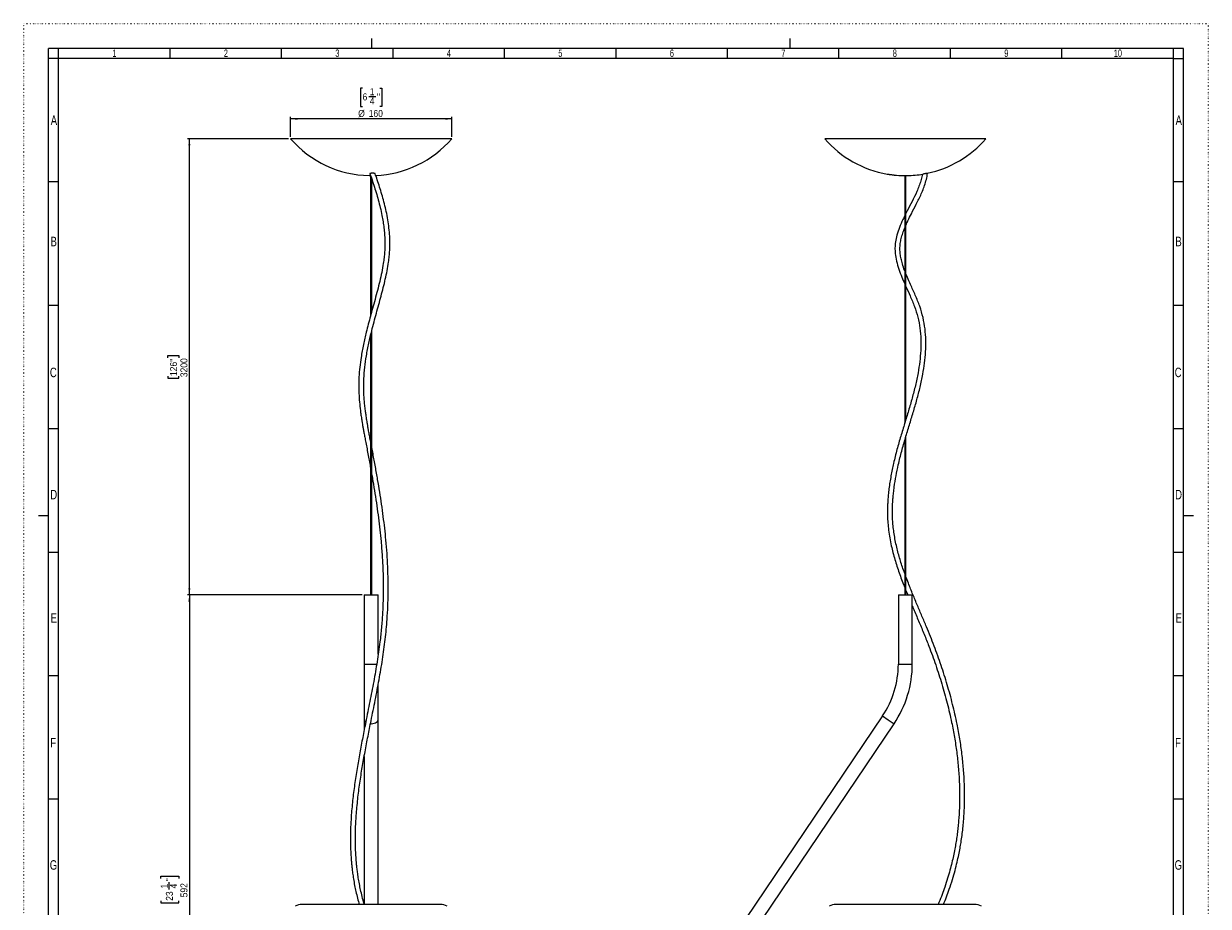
# Model space of a CAD drawing. Header units: millimetres. Extents: x 0 to 594, y 0 to 841.
# Tile 2 of 2: x 0 to 594, y 398 to 841. Entities that reach past the tile are written whole.
import ezdxf

# ---------------------------------------------------------------- set-up
doc = ezdxf.new("R2010")
doc.units = ezdxf.units.MM
for name, pattern in [('SLD-Combinazione-di-due-tratteggi', [12.7, 6.35, -1.27, 1.27, -1.27, 1.27, -1.27]), ('SLD-Punti', [0.635, 0, -0.635]), ('SLD-Solido', [0])]:
    doc.linetypes.add(name, pattern=pattern)
doc.layers.add('FORMAT', color=7, linetype='SLD-Solido')
doc.styles.add('SLDTEXTSTYLE2', font='ARIALN.TTF', dxfattribs={"width": 0.87})
doc.styles.add('SLDTEXTSTYLE3', font='GOTHIC.TTF', dxfattribs={"width": 0.913})
doc.dimstyles.new('SLDDIMSTYLE0', dxfattribs={"dimtxt": 3.5, "dimasz": 3.302, "dimexe": 0, "dimexo": 0.0625, "dimgap": 0.875, "dimtad": 1, "dimdec": 0, "dimlfac": 2, "dimrnd": 1e-09, "dimzin": 12, "dimdsep": 46, "dimtxsty": 'SLDTEXTSTYLE3', "dimsah": 1, "dimcen": 0.09, "dimadec": 0, "dimazin": 3, "dimtfac": 1, "dimtdec": 0, "dimtofl": 0, "dimtmove": 0, "dimatfit": 3, "dimfxl": 1, "dimfrac": 2, "dimtolj": 1, "dimtzin": 12, "dimarcsym": 0})

# ---------------------------------------------------------------- blocks, each defined once
blk = doc.blocks.new('_D')
at = {"layer": 'FORMAT'}
for p, q in [((170.06, 808.63), (168.99, 808.63)), ((168.99, 808.63), (168.99, 799.47)), ((178.73, 808.63), (179.79, 808.63)), ((179.79, 808.63), (179.79, 799.47)), ((173.16, 804.41), (176.77, 804.41)), ((168.99, 799.47), (170.06, 799.47)), ((179.79, 799.47), (178.73, 799.47)), ((133.96, 784.21), (133.96, 794.21)), ((214.83, 793.21), (133.96, 793.21)), ((214.83, 784.21), (214.83, 794.21))]:
    blk.add_line(p, q, dxfattribs=at)
for points in [[(133.96, 793.21), (137.26, 792.7), (137.26, 793.71)], [(214.83, 793.21), (211.53, 793.71), (211.53, 792.7)]]:
    blk.add_solid(points, dxfattribs=at)
at = {"layer": 'FORMAT', "char_height": 3.5, "attachment_point": 1, "style": 'SLDTEXTSTYLE3'}
for s, insert in [('1', (173.67, 808.57)), ('6', (170.06, 806.02)), ('4', (173.67, 803.94)), ('"', (177.28, 806.02)), ('%%c', (167.87, 797.68)), ('160', (173.15, 797.68))]:
    blk.add_mtext(s, dxfattribs=dict(at, insert=insert))
blk = doc.blocks.new('_D_2')
at = {"layer": 'FORMAT'}
for p, q in [((169.89, 554.11), (82.14, 554.11)), ((83.14, 554.11), (83.14, 258.21)), ((68.75, 411.79), (68.75, 412.85)), ((68.75, 412.85), (77.91, 412.85)), ((77.91, 412.85), (77.91, 411.79)), ((72.97, 406.22), (72.97, 409.83)), ((68.75, 400.53), (68.75, 399.47)), ((68.75, 399.47), (77.91, 399.47)), ((77.91, 399.47), (77.91, 400.53)), ((173.39, 258.21), (82.14, 258.21))]:
    blk.add_line(p, q, dxfattribs=at)
for points in [[(83.14, 554.11), (82.63, 550.81), (83.65, 550.81)], [(83.14, 258.21), (83.65, 261.51), (82.63, 261.51)]]:
    blk.add_solid(points, dxfattribs=at)
at = {"layer": 'FORMAT', "char_height": 3.5, "attachment_point": 1, "rotation": 90, "style": 'SLDTEXTSTYLE3'}
for s, insert in [('"', (71.36, 410.34)), ('1', (68.81, 406.73)), ('23', (71.36, 400.53)), ('4', (73.44, 406.73)), ('592', (78.67, 402.28))]:
    blk.add_mtext(s, dxfattribs=dict(at, insert=insert))
blk = doc.blocks.new('_D_3')
at = {"layer": 'FORMAT'}
for p, q in [((132.96, 783.21), (82.14, 783.21)), ((83.14, 554.11), (83.14, 783.21)), ((72.35, 673.26), (72.35, 674.33)), ((72.35, 674.33), (77.91, 674.33)), ((77.91, 674.33), (77.91, 673.26)), ((72.35, 664.06), (72.35, 662.99)), ((72.35, 662.99), (77.91, 662.99)), ((77.91, 662.99), (77.91, 664.06)), ((169.89, 554.11), (82.14, 554.11))]:
    blk.add_line(p, q, dxfattribs=at)
for points in [[(83.14, 783.21), (82.63, 779.9), (83.65, 779.9)], [(83.14, 554.11), (83.65, 557.41), (82.63, 557.41)]]:
    blk.add_solid(points, dxfattribs=at)
at = {"layer": 'FORMAT', "char_height": 3.5, "attachment_point": 1, "rotation": 90, "style": 'SLDTEXTSTYLE3'}
for s, insert in [('126"', (73.44, 664.06)), ('3200', (78.67, 663.49))]:
    blk.add_mtext(s, dxfattribs=dict(at, insert=insert))

msp = doc.modelspace()

# ---------------------------------------------------------------- linework, layer by layer
at = {"color": 7, "linetype": 'SLD-Punti', "lineweight": 18}
for p, q in [((0, 0), (0, 841)), ((594.5, 841), (0, 841)), ((594.5, 841), (594.5, 0))]:
    msp.add_line(p, q, dxfattribs=at)
at = {"color": 7, "linetype": 'SLD-Solido', "lineweight": 18}
for p, q in [((174.5, 833.5), (174.5, 828.5)), ((384.5, 833.5), (384.5, 828.5)), ((12.5, 12.5), (12.5, 828.5)), ((582, 828.5), (12.5, 828.5)), ((17.5, 823.5), (17.5, 828.5)), ((73.45, 823.5), (73.45, 828.5)), ((129.4, 823.5), (129.4, 828.5)), ((185.35, 823.5), (185.35, 828.5)), ((241.3, 823.5), (241.3, 828.5)), ((297.25, 823.5), (297.25, 828.5)), ((353.2, 823.5), (353.2, 828.5)), ((409.15, 823.5), (409.15, 828.5)), ((465.1, 823.5), (465.1, 828.5)), ((521.05, 823.5), (521.05, 828.5)), ((577, 823.5), (577, 828.5)), ((577, 823.5), (577, 828.5)), ((577, 823.5), (577, 828.5)), ((582, 12.5), (582, 828.5)), ((17.5, 823.5), (12.5, 823.5)), ((17.5, 17.5), (17.5, 823.5)), ((577, 823.5), (17.5, 823.5)), ((577, 17.5), (577, 823.5)), ((577, 823.5), (582, 823.5)), ((17.5, 761.5), (12.5, 761.5)), ((582, 761.5), (577, 761.5)), ((582, 761.5), (577, 761.5)), ((17.5, 699.5), (12.5, 699.5)), ((582, 699.5), (577, 699.5)), ((582, 699.5), (577, 699.5)), ((17.5, 637.5), (12.5, 637.5)), ((582, 637.5), (577, 637.5)), ((582, 637.5), (577, 637.5)), ((7.5, 594), (12.5, 594)), ((582, 594), (587, 594)), ((17.5, 575.5), (12.5, 575.5)), ((582, 575.5), (577, 575.5)), ((582, 575.5), (577, 575.5)), ((17.5, 513.5), (12.5, 513.5)), ((582, 513.5), (577, 513.5)), ((582, 513.5), (577, 513.5)), ((17.5, 451.5), (12.5, 451.5)), ((582, 451.5), (577, 451.5)), ((582, 451.5), (577, 451.5))]:
    msp.add_line(p, q, dxfattribs=at)
at = {"color": 7, "linetype": 'SLD-Solido', "lineweight": 25}
for p, q in [((214.83, 783.21), (133.96, 783.21)), ((482.89, 783.21), (402.01, 783.21)), ((173.39, 764.72), (174.07, 764.72)), ((174.09, 764.66), (174.09, 694.45)), ((174.69, 696.65), (174.69, 762.92)), ((441.45, 764.72), (442.45, 764.72)), ((442.15, 764.72), (442.15, 640.39)), ((442.45, 764.72), (443.45, 764.72)), ((442.75, 642.37), (442.75, 764.72)), ((174.09, 684.27), (174.09, 554.11)), ((174.69, 554.11), (174.69, 686.84)), ((442.15, 631.67), (442.15, 554.11)), ((442.75, 554.11), (442.75, 633.74)), ((170.89, 554.11), (170.89, 519.4)), ((170.89, 554.11), (177.89, 554.11)), ((177.89, 524.35), (177.89, 554.11)), ((438.95, 554.11), (438.95, 519.4)), ((438.95, 554.11), (442.45, 554.11)), ((442.45, 554.11), (445.95, 554.11)), ((442.75, 556.33), (443.64, 554.11)), ((445.95, 519.4), (445.95, 554.11)), ((170.89, 519.4), (170.89, 491.44)), ((177.89, 491.44), (177.89, 509.15)), ((170.89, 491.44), (170.89, 486.45)), ((177.89, 398.71), (177.89, 491.44)), ((431, 493.4), (332.03, 346.66)), ((337.83, 342.75), (436.8, 489.48)), ((170.89, 473.06), (170.89, 398.71)), ((209.13, 398.71), (139.66, 398.71)), ((477.18, 398.71), (407.71, 398.71))]:
    msp.add_line(p, q, dxfattribs=at)
at = {"color": 8, "linetype": 'SLD-Combinazione-di-due-tratteggi', "lineweight": 18}
for p, q in [((170.89, 519.4), (177.19, 519.4)), ((438.95, 519.4), (442.45, 519.4)), ((442.45, 519.4), (445.95, 519.4)), ((431, 493.4), (433.9, 491.44)), ((433.9, 491.44), (436.8, 489.48))]:
    msp.add_line(p, q, dxfattribs=at)
at = {"color": 8, "linetype": 'SLD-Combinazione-di-due-tratteggi', "lineweight": 18, "flags": 128}
msp.add_lwpolyline([(174.04, 489.49), (174.39, 489.48), (175.17, 489.53), (175.91, 489.68), (176.58, 489.91), (177.13, 490.22), (177.55, 490.59), (177.81, 491), (177.89, 491.44)], dxfattribs=at)
at = {"color": 7, "linetype": 'SLD-Solido', "lineweight": 25}
for centre, radius, start, end in [((174.39, 818.15), 53.44, 220.83222, 268.92788), ((174.39, 818.15), 53.44, 272.45399, 319.16778), ((442.45, 818.15), 53.44, 220.83222, 260.23106), ((442.45, 818.15), 53.44, 281.88976, 319.16778), ((442.45, 818.15), 53.44, 264.05617, 268.92788), ((442.45, 818.15), 53.44, 271.07212, 279.50434), ((392.45, 519.4), 46.5, 326, 0), ((392.45, 519.4), 53.5, 326, 0), ((139.66, 391.96), 6.75, 90, 120.59281), ((209.13, 391.96), 6.75, 59.40719, 90), ((407.71, 391.96), 6.75, 90, 120.59281), ((477.18, 391.96), 6.75, 59.40719, 90)]:
    msp.add_arc(centre, radius, start, end, dxfattribs=at)
at = {"color": 8, "linetype": 'SLD-Combinazione-di-due-tratteggi', "lineweight": 18}
msp.add_arc((172.41, 491.55), 1.53, 184.17415, 237.56535, dxfattribs=at)
at = {"color": 7, "linetype": 'SLD-Solido', "lineweight": 25}
for points, knots in [([(173.76, 765.62), (174, 764.91), (174.69, 762.97), (175.74, 759.83), (176.9, 756.17), (177.98, 752.44), (178.97, 748.6), (179.77, 744.98), (180.38, 741.59), (180.81, 738.51), (181.11, 735.43), (181.27, 732.38), (181.28, 729.38), (181.14, 726.41), (180.86, 723.49), (180.39, 720.03), (179.67, 716.05), (178.68, 711.57), (177.54, 707.07), (176.32, 702.54), (175.12, 698.21), (173.98, 694.07), (172.94, 690.12), (171.75, 685.4), (170.48, 679.82), (169.38, 673.94), (168.63, 668.48), (168.21, 663.59), (168.09, 658.82), (168.24, 654.27), (168.58, 649.94), (168.98, 646.53), (169.32, 644.09), (169.54, 642.66), (169.72, 641.5), (169.9, 640.38), (170.12, 639.07), (170.41, 637.43), (170.76, 635.47), (171.19, 633.2), (171.92, 629.4), (172.91, 624.25), (173.71, 619.91), (174.09, 617.79)], [0, 0, 0, 0, 0.014356, 0.039545, 0.065414, 0.092602, 0.120936, 0.150023, 0.172041, 0.193894, 0.214816, 0.234734, 0.253837, 0.272511, 0.291194, 0.3101, 0.340917, 0.372615, 0.40503, 0.437625, 0.469922, 0.496397, 0.52265, 0.549233, 0.589892, 0.631596, 0.66343, 0.695569, 0.726644, 0.756479, 0.78518, 0.812525, 0.824548, 0.834163, 0.841366, 0.847949, 0.856814, 0.867783, 0.881, 0.896469, 0.913695, 0.957886, 1, 1, 1, 1]), ([(174.09, 631.32), (174.08, 631.41), (173.89, 632.37), (173.56, 634.09), (173.14, 636.37), (172.79, 638.31), (172.52, 639.89), (172.3, 641.21), (172.09, 642.54), (171.84, 644.17), (171.54, 646.29), (171.23, 648.79), (170.96, 651.5), (170.76, 654.3), (170.6, 658.02), (170.65, 662.74), (171.12, 668.44), (171.99, 674.42), (173.19, 680.54), (174.52, 686.23), (175.81, 691.24), (177, 695.64), (178.2, 699.96), (179.37, 704.23), (180.48, 708.46), (181.5, 712.68), (182.39, 716.91), (183.03, 720.75), (183.45, 724.17), (183.69, 727.15), (183.79, 730.19), (183.73, 733.63), (183.46, 737.44), (182.93, 741.56), (182.2, 745.61), (181.31, 749.55), (180.32, 753.37), (179.23, 757.08), (178.08, 760.72), (177.13, 763.56), (176.55, 765.21), (176.4, 765.64)], [0, 0, 0, 0, 0.001968, 0.021307, 0.0383, 0.052637, 0.064339, 0.073425, 0.082008, 0.093815, 0.109666, 0.128877, 0.148806, 0.169175, 0.190001, 0.22947, 0.270674, 0.311571, 0.357023, 0.401392, 0.434027, 0.466503, 0.499529, 0.533004, 0.566559, 0.599745, 0.632159, 0.66399, 0.684969, 0.705866, 0.72695, 0.748563, 0.778678, 0.810459, 0.842662, 0.874425, 0.905286, 0.934869, 0.963034, 0.990519, 1, 1, 1, 1]), ([(176.4, 765.65), (176.37, 765.68), (176.32, 765.74), (176.04, 765.81), (175.65, 765.86), (175.16, 765.89), (174.67, 765.88), (174.25, 765.85), (173.95, 765.79), (173.79, 765.72), (173.73, 765.66), (173.77, 765.63), (173.77, 765.62)], [0, 0, 0, 0, 0.114321, 0.228377, 0.34932, 0.47163, 0.587377, 0.691886, 0.786482, 0.87659, 0.968357, 1, 1, 1, 1]), ([(433.38, 765.48), (433.38, 765.48), (433.39, 765.48), (433.54, 765.46), (433.89, 765.41), (434.39, 765.34), (434.98, 765.26), (435.59, 765.18), (436.16, 765.1), (436.61, 765.04), (436.84, 765), (436.94, 764.99), (436.92, 764.99), (436.91, 764.99)], [0, 0, 0, 0, 0.043165, 0.147585, 0.252487, 0.358912, 0.46726, 0.577106, 0.687348, 0.796683, 0.904224, 0.967174, 1, 1, 1, 1]), ([(442.75, 739.84), (443.07, 740.59), (443.93, 742.53), (445.7, 746.02), (448.03, 750.49), (450.12, 754.73), (451.64, 758.38), (452.63, 761.29), (453.31, 763.81), (453.49, 765.36), (453.55, 765.89)], [0, 0, 0, 0, 0.083923, 0.220176, 0.408036, 0.612468, 0.719728, 0.829846, 0.942701, 1, 1, 1, 1]), ([(450.97, 765.41), (450.95, 765.21), (450.81, 764.08), (450.24, 762.05), (449.34, 759.35), (447.9, 755.89), (445.91, 751.79), (443.97, 748.16), (442.97, 746.12), (442.75, 745.67)], [0, 0, 0, 0, 0.028576, 0.163864, 0.298087, 0.430902, 0.689106, 0.932034, 1, 1, 1, 1]), ([(453.46, 765.85), (453.44, 765.85), (453.38, 765.84), (453.14, 765.79), (452.8, 765.72), (452.41, 765.65), (452, 765.57), (451.59, 765.49), (451.38, 765.46), (451.27, 765.44)], [0, 0, 0, 0, 0.055108, 0.203412, 0.344679, 0.488548, 0.643129, 0.813784, 1, 1, 1, 1]), ([(442.15, 744.46), (441.84, 743.85), (440.88, 741.94), (439.51, 738.76), (438.23, 735.02), (437.47, 731.59), (437.2, 728.5), (437.35, 725.22), (437.98, 721.63), (439.17, 717.66), (440.6, 713.92), (441.66, 711.52), (442.15, 710.41)], [0, 0, 0, 0, 0.057398, 0.180951, 0.290603, 0.387359, 0.472741, 0.548357, 0.660814, 0.776747, 0.89663, 1, 1, 1, 1]), ([(442.15, 716.93), (442.13, 716.97), (441.67, 718.12), (441.02, 720.13), (440.29, 722.94), (439.87, 725.43), (439.7, 728), (439.87, 730.58), (440.38, 733.23), (441.12, 735.84), (441.81, 737.58), (442.15, 738.44)], [0, 0, 0, 0, 0.006742, 0.170099, 0.28732, 0.400314, 0.51143, 0.634583, 0.747113, 0.874295, 1, 1, 1, 1]), ([(442.15, 564.92), (442.03, 565.24), (441.16, 567.55), (439.77, 571.94), (438.33, 577.15), (437.4, 581.45), (436.81, 584.77), (436.38, 588.01), (436.11, 591.12), (436, 593.9), (435.98, 596.12), (436.01, 597.78), (436.05, 599.26), (436.14, 600.93), (436.29, 603.03), (436.53, 605.54), (436.98, 609.24), (437.75, 613.93), (439.01, 619.97), (440.59, 626.32), (442.5, 632.97), (444.47, 639.45), (446.43, 645.83), (448.27, 652.17), (449.93, 658.53), (451.24, 664.68), (452.18, 670.61), (452.71, 676.3), (452.82, 682.01), (452.43, 687.74), (451.44, 693.47), (449.76, 699.12), (447.5, 704.62), (445.33, 709.41), (443.71, 713), (442.99, 714.81), (442.75, 715.43)], [0, 0, 0, 0, 0.006522, 0.047203, 0.087824, 0.10999, 0.131501, 0.152398, 0.17273, 0.191596, 0.20593, 0.215565, 0.223607, 0.234385, 0.247928, 0.264267, 0.283005, 0.320025, 0.356414, 0.402514, 0.447119, 0.490803, 0.533736, 0.575926, 0.617545, 0.659183, 0.695823, 0.732629, 0.769607, 0.807016, 0.845035, 0.883852, 0.923126, 0.962019, 0.98717, 1, 1, 1, 1]), ([(442.75, 709.05), (443.45, 707.5), (444.96, 704.17), (447.11, 699.07), (448.83, 693.63), (449.86, 688.1), (450.31, 682.52), (450.25, 676.9), (449.74, 671.28), (448.83, 665.4), (447.54, 659.29), (445.89, 652.95), (444.05, 646.61), (442.1, 640.23), (440.12, 633.75), (438.21, 627.09), (436.81, 621.51), (435.85, 617.09), (435.23, 613.92), (434.69, 610.7), (434.24, 607.51), (433.9, 604.53), (433.69, 601.95), (433.58, 599.9), (433.51, 598.13), (433.48, 596.17), (433.5, 593.55), (433.66, 590.24), (434.03, 586.54), (434.61, 582.69), (435.59, 577.8), (437.13, 571.92), (439.33, 565.21), (441.06, 560.52), (442.04, 558.1), (442.15, 557.82)], [0, 0, 0, 0, 0.033178, 0.0714102, 0.1087083, 0.1454098, 0.1818465, 0.2181717, 0.2544466, 0.2906602, 0.3319329, 0.3732933, 0.4152702, 0.4580351, 0.5015932, 0.5461203, 0.5921671, 0.6127399, 0.633541, 0.6545505, 0.6757509, 0.6957171, 0.7122901, 0.7254754, 0.7352978, 0.7462946, 0.76312, 0.785628, 0.8096454, 0.8344198, 0.8600089, 0.9049461, 0.9502363, 0.9943638, 1, 1, 1, 1]), ([(170.99, 398.71), (170.95, 398.83), (170.53, 400.13), (169.89, 402.57), (169.09, 405.9), (168.45, 409.06), (167.94, 412.01), (167.55, 414.72), (167.26, 417.05), (167.06, 419.01), (166.86, 421.3), (166.66, 424.16), (166.5, 428.07), (166.45, 432.64), (166.57, 437.84), (166.93, 444.2), (167.6, 451.51), (168.65, 459.6), (169.89, 467.56), (171.29, 475.42), (172.79, 483.22), (174.52, 491.87), (176.42, 501.32), (178.38, 511.57), (180.12, 521.73), (181.52, 531.83), (182.35, 540.69), (182.78, 548.39), (182.95, 554.96), (182.93, 561.56), (182.73, 568.21), (182.36, 574.93), (181.83, 581.39), (181.2, 587.62), (180.47, 593.61), (179.62, 599.7), (178.68, 605.88), (177.64, 612.15), (176.51, 618.54), (175.52, 623.91), (174.9, 627.12), (174.69, 628.19)], [0, 0, 0, 0, 0.0017717, 0.0186087, 0.0338357, 0.0475346, 0.061241, 0.073145, 0.0832934, 0.0917188, 0.0986955, 0.1129005, 0.1284423, 0.1486997, 0.1708949, 0.1941575, 0.2288327, 0.2628726, 0.2964113, 0.3299473, 0.3635378, 0.3971626, 0.4424277, 0.4877004, 0.5330063, 0.5784045, 0.6238606, 0.65368, 0.6834654, 0.7131411, 0.74265, 0.771975, 0.8011609, 0.8260685, 0.8512821, 0.8769378, 0.9030934, 0.9298319, 0.9574478, 0.9858872, 1, 1, 1, 1]), ([(174.69, 614.38), (174.88, 613.34), (175.42, 610.25), (176.27, 605.07), (177.21, 598.91), (178.05, 592.84), (178.76, 586.86), (179.41, 580.45), (179.95, 573.59), (180.31, 566.3), (180.47, 559.09), (180.4, 551.92), (180.11, 544.79), (179.58, 537.67), (178.71, 529.63), (177.41, 520.63), (175.67, 510.65), (173.72, 500.58), (171.84, 491.23), (170.13, 482.64), (168.64, 474.82), (167.26, 466.95), (166.03, 458.97), (165.02, 450.86), (164.39, 443.69), (164.07, 437.64), (163.96, 432.89), (163.99, 428.48), (164.14, 424.47), (164.35, 421.35), (164.56, 418.89), (164.78, 416.81), (165.08, 414.32), (165.51, 411.41), (166.05, 408.3), (166.73, 405.04), (167.48, 401.85), (168.09, 399.73), (168.38, 398.71)], [0, 0, 0, 0, 0.014338, 0.042717, 0.070484, 0.097713, 0.124469, 0.150923, 0.184773, 0.21882, 0.25311, 0.287587, 0.322148, 0.356681, 0.391138, 0.438511, 0.485833, 0.533166, 0.580487, 0.616286, 0.652047, 0.687751, 0.723511, 0.759858, 0.796901, 0.819465, 0.840979, 0.860809, 0.878975, 0.895485, 0.903341, 0.912809, 0.924309, 0.937882, 0.953589, 0.968369, 0.984754, 1, 1, 1, 1]), ([(461.62, 398.71), (462.13, 399.98), (463.15, 402.48), (464.66, 406.67), (466.11, 411.09), (467.4, 415.64), (468.44, 419.78), (469.25, 423.5), (469.89, 426.82), (470.64, 431.24), (471.4, 437), (472, 444.28), (472.24, 451.73), (472.14, 459.28), (471.68, 466.84), (470.91, 474.36), (469.83, 481.85), (468.31, 490.14), (466.25, 499.21), (463.55, 509.04), (460.45, 518.79), (456.97, 528.48), (453.69, 536.7), (450.82, 543.48), (448.51, 548.89), (446.21, 554.39), (444.25, 559.19), (443.15, 562.2), (442.75, 563.3)], [0, 0, 0, 0, 0.024644, 0.048511, 0.079176, 0.106837, 0.131656, 0.153745, 0.173178, 0.190597, 0.231872, 0.274106, 0.317875, 0.362208, 0.406623, 0.451145, 0.495769, 0.540466, 0.60058, 0.660742, 0.720987, 0.781244, 0.841747, 0.87575, 0.909708, 0.94421, 0.979661, 1, 1, 1, 1]), ([(445.95, 548.57), (446.26, 547.82), (447.41, 545.08), (449.43, 540.37), (451.91, 534.41), (454.73, 527.29), (457.75, 518.97), (460.82, 509.44), (463.51, 499.81), (465.59, 490.89), (467.15, 482.68), (468.28, 475.22), (469.1, 467.71), (469.6, 460.17), (469.75, 452.62), (469.58, 446.53), (469.29, 441.92), (469.02, 438.8), (468.69, 435.7), (468.29, 432.65), (467.83, 429.6), (467.27, 426.41), (466.61, 423.1), (465.81, 419.55), (464.85, 415.8), (463.68, 411.72), (462.35, 407.63), (460.89, 403.59), (459.76, 400.67), (459.04, 399.05), (458.9, 398.71)], [0, 0, 0, 0, 0.015483, 0.056903, 0.098288, 0.139597, 0.204428, 0.269327, 0.334214, 0.399073, 0.448194, 0.497246, 0.546196, 0.59503, 0.643768, 0.692002, 0.712289, 0.732356, 0.752215, 0.77188, 0.791367, 0.81123, 0.833865, 0.856222, 0.881029, 0.908385, 0.938428, 0.964523, 0.992584, 1, 1, 1, 1])]:
    msp.add_open_spline(points, degree=3, knots=knots, dxfattribs=at)

# ---------------------------------------------------------------- texts
at = {"color": 7, "linetype": 'Continuous', "lineweight": 0, "attachment_point": 2, "style": 'SLDTEXTSTYLE2'}
for s, insert, char_height in [('1', (45.53, 828.03), 3.7), ('2', (101.48, 828.03), 3.7), ('3', (157.43, 828.03), 3.7), ('4', (213.38, 828.03), 3.7), ('5', (269.33, 828.03), 3.7), ('6', (325.28, 828.03), 3.7), ('7', (381.23, 828.03), 3.7), ('8', (437.18, 828.03), 3.7), ('9', (493.13, 828.03), 3.7), ('10', (549.11, 828.03), 3.704), ('A', (15.17, 794.91), 4.76), ('A', (579.67, 794.91), 4.76), ('B', (15.06, 734), 4.76), ('B', (579.56, 734), 4.76), ('C', (14.86, 668.27), 4.76), ('C', (579.36, 668.27), 4.76), ('D', (15.07, 606.91), 4.76), ('D', (579.57, 606.91), 4.76), ('E', (15.13, 544.95), 4.76), ('E', (579.63, 544.95), 4.76), ('F', (14.81, 482.31), 4.76), ('F', (579.31, 482.31), 4.76), ('G', (14.96, 420.91), 4.76), ('G', (579.46, 420.91), 4.76)]:
    msp.add_mtext(s, dxfattribs=dict(at, insert=insert, char_height=char_height))

# ---------------------------------------------------------------- dimensions: what is measured, and where the dimension line sits
at = {"layer": 'FORMAT'}
dim = msp.add_linear_dim(base=(133.96, 793.21), p1=(214.83, 783.21), p2=(133.96, 783.21), text='%%c<>', dimstyle='SLDDIMSTYLE0', dxfattribs=at)
dim.commit()
dim.dimension.update_dxf_attribs({"geometry": '_D', "text_midpoint": (174.39, 793.21), "dimtype": 160})
for base, p2, picture, middle in [((83.14, 783.21), (133.96, 783.21), '_D_3', (83.14, 668.66)), ((83.14, 258.21), (174.39, 258.21), '_D_2', (83.14, 406.16))]:
    dim = msp.add_linear_dim(base=base, p1=(170.89, 554.11), p2=p2, angle=90, dimstyle='SLDDIMSTYLE0', dxfattribs=at)
    dim.commit()
    dim.dimension.update_dxf_attribs({"geometry": picture, "text_midpoint": middle, "dimtype": 160})

doc.saveas('drawing.dxf')
